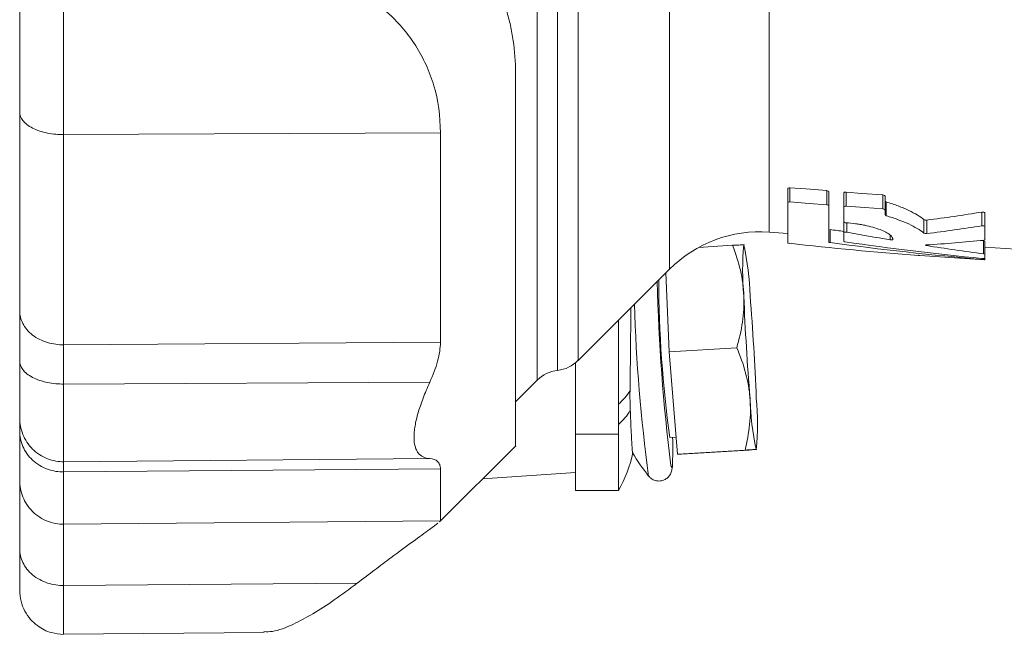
# Model space of a CAD drawing. Header units: millimetres. Extents: x 158 to 728, y 55 to 548.
# Tile 1 of 6: x 162 to 277, y 55 to 127. Entities that reach past the tile are written whole.
import ezdxf

# ---------------------------------------------------------------- set-up
doc = ezdxf.new("R2010")
doc.units = ezdxf.units.MM

msp = doc.modelspace()

# ---------------------------------------------------------------- linework, layer by layer
at = {"color": 8, "linetype": 'Continuous', "lineweight": 0}
for p, q in [((249.91, 220.77), (249.91, 102.09)), ((238.26, 149.43), (238.26, 97.74)), ((222.8, 84.76), (222.8, 147.68)), ((225.19, 85.91), (225.19, 147.88)), ((227.57, 144.73), (227.57, 87.05)), ((167.43, 113.5), (211.48, 113.69)), ((252.34, 105.62), (252.34, 107.27)), ((256.66, 105.29), (256.66, 106.94)), ((258.91, 105.12), (258.91, 106.76)), ((263.23, 104.79), (263.23, 106.43)), ((263.6, 104), (263.6, 105.62)), ((274.77, 102.82), (274.77, 104.43)), ((259, 102.07), (259, 103.16)), ((268, 101.98), (268, 103.55)), ((268.35, 101.92), (268.35, 103.49)), ((257.05, 100.86), (257.05, 102.39)), ((264.06, 101.18), (264.06, 101.73)), ((268.32, 100.5), (268.32, 100.59)), ((274.99, 99.54), (274.99, 101.06)), ((274.99, 98.88), (274.99, 98.98)), ((167.43, 88.9), (211.48, 89.2)), ((167.43, 84.31), (210.23, 84.51)), ((227.29, 78.45), (232.29, 78.45)), ((167.43, 75.22), (210.23, 75.59)), ((167.43, 74.02), (211.48, 74.38)), ((167.43, 67.91), (211.48, 68.29)), ((167.43, 60.74), (201.74, 60.99))]:
    msp.add_line(p, q, dxfattribs=at)
at = {"color": 7, "linetype": 'Continuous', "lineweight": 15}
for p, q in [((252.1, 105.53), (252.1, 107.18)), ((256.9, 105.17), (256.9, 106.81)), ((258.67, 105.03), (258.67, 106.67)), ((263.47, 104.67), (263.47, 106.31)), ((252.1, 100.81), (252.1, 105.53)), ((256.9, 105.17), (256.9, 100.91)), ((258.67, 103.27), (258.67, 105.03)), ((263.47, 104.67), (263.47, 104.09)), ((275.14, 102.72), (275.14, 104.33)), ((258.67, 102.04), (258.67, 103.27)), ((275.14, 102.72), (275.14, 101.2)), ((249.91, 102.09), (252.1, 101.94)), ((258.67, 100.99), (258.67, 102.04)), ((241.67, 100.29), (245.65, 100.54)), ((246.93, 100.6), (246.96, 100.61)), ((246.99, 100.59), (246.96, 100.63)), ((275.14, 99.5), (275.14, 101.02)), ((275.14, 100.33), (293.68, 99.03)), ((267.38, 99.37), (267.45, 99.36)), ((267.53, 99.36), (275.14, 98.83)), ((275.14, 99.5), (275.14, 98.99)), ((275.14, 98.86), (275.14, 98.99)), ((275.14, 98.86), (275.14, 98.83)), ((227.57, 87.05), (238.26, 97.74)), ((238.22, 88.07), (237.85, 97.33)), ((232.29, 91.77), (232.29, 78.45)), ((238.22, 88.07), (246.13, 88.55)), ((239.19, 76.1), (238.22, 88.07)), ((227.29, 86.8), (227.29, 78.45)), ((220.26, 82.22), (222.8, 84.76)), ((227.29, 78.45), (227.29, 71.84)), ((232.29, 78.45), (232.29, 71.84)), ((238.31, 78.04), (239.03, 78.09)), ((211.39, 68.19), (220.29, 77.08)), ((220.31, 77.01), (220.27, 77.06)), ((239.19, 76.1), (247.1, 76.58)), ((239.67, 76.12), (239.19, 76.1)), ((239.67, 76.12), (247.58, 76.59)), ((248.42, 76.64), (248.43, 76.68)), ((216.41, 73.21), (227.29, 73.97)), ((227.29, 71.84), (232.29, 71.84)), ((211.48, 68.29), (211.38, 68.21)), ((167.43, 55.03), (190.86, 55.23)), ((167.43, 55.11), (167.43, 55.11))]:
    msp.add_line(p, q, dxfattribs=at)
at = {"color": 7, "linetype": 'Continuous', "lineweight": 15, "flags": 128}
for points in [[(256.66, 106.94), (254.19, 107.13), (252.34, 107.27)], [(263.23, 106.43), (260.76, 106.62), (258.91, 106.76)], [(252.34, 105.62), (254.59, 105.45), (256.66, 105.29)], [(258.91, 105.12), (261.12, 104.95), (263.23, 104.79)]]:
    msp.add_lwpolyline(points, dxfattribs=at)
at = {"color": 8, "linetype": 'Continuous', "lineweight": 0, "flags": 128}
msp.add_lwpolyline([(238.63, 75.17), (238.61, 74.93), (238.57, 74.61), (238.5, 74.56), (238.42, 74.78)], dxfattribs=at)
at = {"color": 7, "linetype": 'Continuous', "lineweight": 15}
for centre, radius, start, end in [((248.86, 87.13), 15, 86, 135), ((279.41, 97.61), 32.59, 174.7177, 185.2823), ((214.69, 93.66), 33.01, 1.6812, 12.1472), ((450.73, 101.26), 213.95, 181.3243, 187.1108), ((373.61, 96.86), 136.6, 180.1538, 187.9175), ((563.82, 107.77), 317.14, 182.3793, 184.5475), ((-68.44, 69.49), 317.13, 2.3793, 4.5475), ((224.74, 89.88), 4, 276.3752, 315), ((225.63, 81.93), 4, 96.3752, 135), ((280.68, 83.6), 33.01, 181.6813, 192.1471), ((215.96, 79.65), 32.59, 354.7178, 5.2822), ((192.78, 76.64), 45.87, 358.1626, 1.781), ((218.35, 79.69), 16, 330.627, 347.7718), ((255.44, 89.1), 25.03, 210.8551, 218.4219)]:
    msp.add_arc(centre, radius, start, end, dxfattribs=at)
at = {"color": 8, "linetype": 'Continuous', "lineweight": 0}
for centre, radius, start, end in [((419.18, 98.7), 185.07, 181.562, 187.8128), ((227.64, 87.29), 7.09, 310.9598, 327.986), ((227.68, 84.91), 7.04, 310.9192, 328.5264)]:
    msp.add_arc(centre, radius, start, end, dxfattribs=at)
at = {"color": 7, "linetype": 'Continuous', "lineweight": 15}
for centre, major_axis, ratio, start_param, end_param in [((250.56, 161.43), (93.21, 0), 0.633221, 4.90444, 4.975123), ((250.82, 161.43), (95.6, 0), 0.633221, 4.896792, 4.965574), ((306.25, 161.43), (152.76, 0), 0.408268, 4.384463, 4.395665), ((324.55, 161.43), (159.48, 0), 0.408268, 4.288802, 4.323335), ((293.97, 161.43), (154.32, 0), 0.408268, 4.438623, 4.539238), ((306.88, 161.43), (156.5, 0), 0.408268, 4.388326, 4.507187), ((311.64, 161.43), (157.3, 0), 0.408268, 4.369914, 4.476017), ((259.16, 161.43), (96.52, 0), 0.633221, 4.80711, 4.877582), ((324.55, 161.43), (159.48, 0), 0.408268, 4.352047, 4.396376), ((323.92, 161.43), (155.75, 0), 0.408268, 4.390559, 4.392791)]:
    msp.add_ellipse(centre, major_axis=major_axis, ratio=ratio, start_param=start_param, end_param=end_param, dxfattribs=at)
for points, knots in [([(207.41, 143.12), (209.15, 141.95), (210.8, 140.63), (213.07, 138.39), (213.8, 137.6), (214.83, 136.34), (215.16, 135.9), (215.8, 135.01), (216.11, 134.56), (217.58, 132.24), (218.54, 130.21), (219.39, 127.42), (219.54, 126.85), (219.8, 125.67), (219.91, 125.08), (220.17, 123.27), (220.26, 122.03), (220.26, 120.75)], [0, 0, 0, 0, 0.25, 0.25, 0.375, 0.375, 0.4375, 0.4375, 0.5, 0.5, 0.75, 0.75, 0.8125, 0.8125, 0.875, 0.875, 1, 1, 1, 1]), ([(162.29, 116.11), (162.29, 118.06), (162.29, 119.95), (162.29, 123.55), (162.29, 125.26), (162.29, 128.43), (162.29, 129.89), (162.29, 132.53), (162.29, 133.71), (162.29, 134.73)], [0, 0, 0, 0, 0.25, 0.25, 0.5, 0.5, 0.75, 0.75, 1, 1, 1, 1]), ([(211.48, 113.69), (211.48, 115.67), (211.22, 117.5), (210.59, 119.63), (210.45, 120.05), (210.15, 120.87), (209.98, 121.27), (209.44, 122.44), (209.04, 123.18), (208.16, 124.56), (207.67, 125.22), (206.64, 126.45), (206.09, 127.04), (204.34, 128.68), (203.08, 129.63), (201.74, 130.46)], [0, 0, 0, 0, 0.25, 0.25, 0.3125, 0.3125, 0.375, 0.375, 0.5, 0.5, 0.625, 0.625, 0.75, 0.75, 1, 1, 1, 1]), ([(220.26, 120.75), (220.26, 118.38), (220.26, 113.57), (220.26, 106.88), (220.26, 100.59), (220.26, 94.88), (220.26, 89.84), (220.26, 85.64), (220.26, 82.3), (220.26, 79.8), (220.26, 78.1), (220.26, 77.16), (220.26, 77.13), (220.26, 77.11)], [0, 0, 0, 0, 0.091651, 0.185385, 0.280791, 0.377409, 0.47474, 0.572263, 0.663922, 0.754849, 0.844633, 0.932891, 1, 1, 1, 1]), ([(162.29, 116.11), (162.29, 111.71), (162.29, 107.5), (162.29, 99.69), (162.29, 96.08), (162.29, 92.85)], [0, 0, 0, 0, 0.5, 0.5, 1, 1, 1, 1]), ([(211.48, 113.69), (211.48, 109.06), (211.48, 104.63), (211.48, 96.41), (211.48, 92.61), (211.48, 89.2)], [0, 0, 0, 0, 0.5, 0.5, 1, 1, 1, 1]), ([(252.34, 107.27), (252.27, 107.27), (252.21, 107.26), (252.12, 107.23), (252.1, 107.2), (252.1, 107.18)], [0, 0, 0, 0, 0.5, 0.5, 1, 1, 1, 1]), ([(256.9, 106.81), (256.9, 106.84), (256.88, 106.87), (256.79, 106.91), (256.73, 106.93), (256.66, 106.94)], [0, 0, 0, 0, 0.5, 0.5, 1, 1, 1, 1]), ([(258.91, 106.76), (258.84, 106.77), (258.78, 106.76), (258.69, 106.73), (258.67, 106.7), (258.67, 106.67)], [0, 0, 0, 0, 0.5, 0.5, 1, 1, 1, 1]), ([(263.47, 106.31), (263.47, 106.33), (263.45, 106.36), (263.36, 106.41), (263.3, 106.43), (263.23, 106.43)], [0, 0, 0, 0, 0.5, 0.5, 1, 1, 1, 1]), ([(252.1, 105.53), (252.1, 105.56), (252.12, 105.58), (252.21, 105.62), (252.27, 105.63), (252.34, 105.62)], [0, 0, 0, 0, 0.5, 0.5, 1, 1, 1, 1]), ([(256.66, 105.29), (256.73, 105.28), (256.79, 105.27), (256.87, 105.22), (256.9, 105.19), (256.9, 105.17)], [0, 0, 0, 0, 0.5, 0.5, 1, 1, 1, 1]), ([(258.67, 105.03), (258.67, 105.06), (258.69, 105.08), (258.78, 105.12), (258.84, 105.12), (258.91, 105.12)], [0, 0, 0, 0, 0.5, 0.5, 1, 1, 1, 1]), ([(263.23, 104.79), (263.3, 104.78), (263.36, 104.77), (263.45, 104.72), (263.47, 104.69), (263.47, 104.67)], [0, 0, 0, 0, 0.5, 0.5, 1, 1, 1, 1]), ([(268, 103.55), (267.79, 103.73), (267.53, 103.91), (266.95, 104.27), (266.61, 104.45), (265.86, 104.81), (265.45, 104.98), (264.57, 105.32), (264.1, 105.47), (263.6, 105.62)], [0, 0, 0, 0, 0.25, 0.25, 0.5, 0.5, 0.75, 0.75, 1, 1, 1, 1]), ([(263.6, 104), (264.1, 103.86), (264.57, 103.7), (265.45, 103.38), (265.86, 103.21), (266.61, 102.86), (266.94, 102.68), (267.53, 102.33), (267.79, 102.15), (268, 101.98)], [0, 0, 0, 0, 0.25, 0.25, 0.5, 0.5, 0.75, 0.75, 1, 1, 1, 1]), ([(275.14, 104.33), (275.14, 104.36), (275.09, 104.39), (274.98, 104.43), (274.94, 104.43), (274.85, 104.44), (274.81, 104.44), (274.77, 104.43)], [0, 0, 0, 0, 0.5, 0.5, 0.75, 0.75, 1, 1, 1, 1]), ([(258.92, 103.17), (258.85, 103.17), (258.79, 103.19), (258.7, 103.22), (258.67, 103.25), (258.67, 103.27)], [0, 0, 0, 0, 0.5, 0.5, 1, 1, 1, 1]), ([(264.39, 101.21), (264.41, 101.29), (264.38, 101.38), (264.29, 101.52), (264.26, 101.57), (264.16, 101.67), (264.1, 101.72), (263.91, 101.87), (263.75, 101.97), (263.36, 102.18), (263.13, 102.28), (262.63, 102.47), (262.35, 102.56), (261.75, 102.73), (261.43, 102.81), (260.92, 102.92), (260.75, 102.95), (260.39, 103.01), (260.21, 103.04), (259.66, 103.11), (259.29, 103.15), (258.92, 103.17)], [0, 0, 0, 0, 0.125, 0.125, 0.1875, 0.1875, 0.25, 0.25, 0.375, 0.375, 0.5, 0.5, 0.625, 0.625, 0.75, 0.75, 0.8125, 0.8125, 0.875, 0.875, 1, 1, 1, 1]), ([(268.35, 103.49), (268.29, 103.48), (268.21, 103.49), (268.08, 103.51), (268.03, 103.53), (268, 103.55)], [0, 0, 0, 0, 0.5, 0.5, 1, 1, 1, 1]), ([(274.77, 102.82), (274.81, 102.83), (274.85, 102.83), (274.94, 102.83), (274.98, 102.82), (275.09, 102.79), (275.14, 102.75), (275.14, 102.72)], [0, 0, 0, 0, 0.25, 0.25, 0.5, 0.5, 1, 1, 1, 1]), ([(258.67, 102.04), (258.67, 102.06), (258.71, 102.08), (258.84, 102.09), (258.93, 102.09), (259, 102.07)], [0, 0, 0, 0, 0.5, 0.5, 1, 1, 1, 1]), ([(268, 101.98), (268.03, 101.96), (268.08, 101.94), (268.21, 101.92), (268.29, 101.91), (268.35, 101.92)], [0, 0, 0, 0, 0.5, 0.5, 1, 1, 1, 1]), ([(246.96, 100.61), (246.94, 100.61), (246.89, 100.6), (246.76, 100.6), (246.66, 100.59), (246.32, 100.57), (246.01, 100.56), (245.65, 100.54)], [0, 0, 0, 0, 0.25, 0.25, 0.5, 0.5, 1, 1, 1, 1]), ([(245.65, 100.54), (246.02, 99.58), (246.32, 98.6), (246.78, 96.63), (246.92, 95.63), (246.96, 94.61)], [0, 0, 0, 0, 0.5, 0.5, 1, 1, 1, 1]), ([(264.06, 101.18), (264.13, 101.17), (264.22, 101.17), (264.35, 101.18), (264.39, 101.19), (264.39, 101.21)], [0, 0, 0, 0, 0.5, 0.5, 1, 1, 1, 1]), ([(268.28, 100.59), (268.21, 100.58), (268.17, 100.57), (268.18, 100.53), (268.24, 100.51), (268.32, 100.5)], [0, 0, 0, 0, 0.5, 0.5, 1, 1, 1, 1]), ([(267.53, 99.36), (267.53, 99.36), (267.53, 99.36), (267.5, 99.36), (267.45, 99.36), (267.4, 99.37), (267.38, 99.37)], [0, 0, 0, 0, 0.144718, 0.430062, 0.715658, 1, 1, 1, 1]), ([(275.14, 98.99), (275.14, 98.98), (275.1, 98.98), (274.97, 98.98), (274.88, 98.99), (274.81, 98.99)], [0, 0, 0, 0, 0.5, 0.5, 1, 1, 1, 1]), ([(246.96, 94.61), (246.98, 94.1), (246.98, 93.59), (246.92, 92.57), (246.87, 92.06), (246.65, 90.55), (246.42, 89.55), (246.13, 88.55)], [0, 0, 0, 0, 0.25, 0.25, 0.5, 0.5, 1, 1, 1, 1]), ([(162.29, 86.99), (162.29, 88.1), (162.29, 89.15), (162.29, 91.12), (162.29, 92.03), (162.29, 92.85)], [0, 0, 0, 0, 0.5, 0.5, 1, 1, 1, 1]), ([(233.65, 83.53), (233.66, 84.21), (233.68, 85.51), (233.7, 87.61), (233.72, 89.68), (233.74, 91.59), (233.74, 92.73), (233.75, 93.23)], [0, 0, 0, 0, 0.225465, 0.429708, 0.639873, 0.844142, 1, 1, 1, 1]), ([(210.23, 84.51), (210.63, 85.36), (210.94, 86.19), (211.26, 87.37), (211.34, 87.76), (211.45, 88.5), (211.48, 88.86), (211.48, 89.2)], [0, 0, 0, 0, 0.5, 0.5, 0.75, 0.75, 1, 1, 1, 1]), ([(246.13, 88.55), (246.54, 87.6), (246.89, 86.62), (247.42, 84.64), (247.6, 83.64), (247.69, 82.63)], [0, 0, 0, 0, 0.5, 0.5, 1, 1, 1, 1]), ([(162.29, 86.99), (162.29, 86.04), (162.29, 85.14), (162.29, 83.51), (162.29, 82.79), (162.29, 81.6), (162.29, 81.14), (162.29, 80.51), (162.29, 80.34), (162.29, 80.31)], [0, 0, 0, 0, 0.25, 0.25, 0.5, 0.5, 0.75, 0.75, 1, 1, 1, 1]), ([(210.23, 75.59), (209.65, 75.63), (209.19, 75.85), (208.8, 76.37), (208.73, 76.49), (208.61, 76.75), (208.56, 76.89), (208.44, 77.34), (208.4, 77.69), (208.4, 78.28), (208.41, 78.49), (208.45, 78.94), (208.48, 79.17), (208.6, 79.88), (208.72, 80.39), (209.03, 81.48), (209.23, 82.06), (209.68, 83.25), (209.94, 83.87), (210.23, 84.51)], [0, 0, 0, 0, 0.25, 0.25, 0.3125, 0.3125, 0.375, 0.375, 0.5, 0.5, 0.5625, 0.5625, 0.625, 0.625, 0.75, 0.75, 0.875, 0.875, 1, 1, 1, 1]), ([(247.69, 82.63), (247.73, 82.12), (247.74, 81.61), (247.73, 80.59), (247.69, 80.08), (247.53, 78.56), (247.34, 77.57), (247.1, 76.58)], [0, 0, 0, 0, 0.25, 0.25, 0.5, 0.5, 1, 1, 1, 1]), ([(233.68, 81.24), (233.7, 80.93), (233.73, 80.1), (233.78, 78.89), (233.84, 77.74), (233.89, 76.89), (233.93, 76.37), (233.95, 76.3), (233.96, 76.26)], [0, 0, 0, 0, 0.103561, 0.285106, 0.471915, 0.653522, 0.840367, 1, 1, 1, 1]), ([(162.29, 80.31), (162.29, 80.27), (162.29, 80.12), (162.29, 79.61), (162.29, 79.24), (162.29, 78.78)], [0, 0, 0, 0, 0.5, 0.5, 1, 1, 1, 1]), ([(162.29, 73), (162.29, 73.07), (162.29, 73.6), (162.29, 75.54), (162.29, 76.95), (162.29, 78.78)], [0, 0, 0, 0, 0.5, 0.5, 1, 1, 1, 1]), ([(247.1, 76.58), (247.47, 76.6), (247.77, 76.62), (248.23, 76.64), (248.37, 76.65), (248.41, 76.65)], [0, 0, 0, 0, 0.5, 0.5, 1, 1, 1, 1]), ([(248.41, 76.65), (248.42, 76.65), (248.43, 76.65), (248.41, 76.65), (248.41, 76.65)], [0, 0, 0, 0, 0.6660579, 1, 1, 1, 1]), ([(210.23, 75.59), (210.63, 75.57), (210.94, 75.46), (211.26, 75.16), (211.34, 75.03), (211.45, 74.74), (211.48, 74.57), (211.48, 74.38)], [0, 0, 0, 0, 0.5, 0.5, 0.75, 0.75, 1, 1, 1, 1]), ([(235.79, 73.6), (235.87, 73.5), (236.03, 73.3), (236.48, 73.03), (237.05, 72.92), (237.61, 73.04), (238.04, 73.32), (238.3, 73.62), (238.44, 73.9), (238.52, 74.14), (238.57, 74.37), (238.61, 74.62), (238.62, 74.88), (238.63, 75.02)], [0, 0, 0, 0, 0.067976, 0.147903, 0.23377, 0.326828, 0.400066, 0.464026, 0.524114, 0.590306, 0.680846, 0.820882, 1, 1, 1, 1]), ([(211.48, 68.29), (211.48, 68.37), (211.48, 68.92), (211.48, 70.97), (211.48, 72.46), (211.48, 74.38)], [0, 0, 0, 0, 0.5, 0.5, 1, 1, 1, 1]), ([(162.29, 73), (162.29, 72.97), (162.29, 72.77), (162.29, 72.06), (162.29, 71.54), (162.29, 70.18), (162.29, 69.34), (162.29, 67.37), (162.29, 66.25), (162.29, 65)], [0, 0, 0, 0, 0.25, 0.25, 0.5, 0.5, 0.75, 0.75, 1, 1, 1, 1]), ([(211.18, 68.03), (211.17, 68.02), (211.06, 67.92), (210.16, 67.26), (208.38, 65.96), (206.08, 64.26), (203.82, 62.58), (202.44, 61.52), (201.74, 60.99)], [0, 0, 0, 0, 0.012, 0.207674, 0.444732, 0.688561, 0.843821, 1, 1, 1, 1]), ([(162.29, 60.19), (162.29, 60.3), (162.29, 60.5), (162.29, 61.05), (162.29, 61.41), (162.29, 62.26), (162.29, 62.75), (162.29, 63.81), (162.29, 64.39), (162.29, 65)], [0, 0, 0, 0, 0.25, 0.25, 0.5, 0.5, 0.75, 0.75, 1, 1, 1, 1]), ([(162.29, 60.19), (162.32, 59.76), (162.38, 58.91), (162.85, 57.74), (163.52, 56.77), (164.53, 55.83), (165.89, 55.14), (166.95, 55.06), (167.43, 55.02)], [0, 0, 0, 0, 0.154996, 0.305846, 0.448869, 0.581621, 0.811933, 1, 1, 1, 1]), ([(201.74, 60.99), (200.84, 60.32), (199.04, 58.98), (196.55, 57.37), (194.1, 56.07), (192.14, 55.3), (191.17, 55.33), (190.85, 55.34)], [0, 0, 0, 0, 0.2064918, 0.4134968, 0.6197732, 0.8741408, 1, 1, 1, 1])]:
    msp.add_open_spline(points, degree=3, knots=knots, dxfattribs=at)
at = {"color": 8, "linetype": 'Continuous', "lineweight": 0}
for points, knots in [([(167.43, 130.19), (167.43, 129.27), (167.43, 128.21), (167.43, 125.85), (167.43, 124.54), (167.43, 121.7), (167.43, 120.17), (167.43, 116.95), (167.43, 115.25), (167.43, 113.5)], [0, 0, 0, 0, 0.25, 0.25, 0.5, 0.5, 0.75, 0.75, 1, 1, 1, 1]), ([(162.29, 116.11), (162.29, 115.8), (162.4, 115.46), (162.78, 114.98), (162.94, 114.82), (163.32, 114.52), (163.55, 114.38), (164.05, 114.13), (164.33, 114.01), (164.92, 113.82), (165.23, 113.74), (166.18, 113.55), (166.83, 113.49), (167.43, 113.5)], [0, 0, 0, 0, 0.25, 0.25, 0.375, 0.375, 0.5, 0.5, 0.625, 0.625, 0.75, 0.75, 1, 1, 1, 1]), ([(167.43, 113.5), (167.43, 108.85), (167.43, 104.4), (167.43, 96.14), (167.43, 92.32), (167.43, 88.9)], [0, 0, 0, 0, 0.5, 0.5, 1, 1, 1, 1]), ([(162.29, 92.85), (162.29, 92.38), (162.4, 91.88), (162.78, 91.15), (162.94, 90.91), (163.32, 90.45), (163.55, 90.24), (164.05, 89.85), (164.33, 89.68), (164.92, 89.39), (165.23, 89.27), (166.18, 88.98), (166.83, 88.9), (167.43, 88.9)], [0, 0, 0, 0, 0.25, 0.25, 0.375, 0.375, 0.5, 0.5, 0.625, 0.625, 0.75, 0.75, 1, 1, 1, 1]), ([(167.43, 88.9), (167.43, 88.26), (167.43, 87.55), (167.43, 86), (167.43, 85.18), (167.43, 84.31)], [0, 0, 0, 0, 0.5, 0.5, 1, 1, 1, 1]), ([(162.29, 86.99), (162.29, 86.67), (162.4, 86.33), (162.78, 85.83), (162.94, 85.67), (163.32, 85.36), (163.55, 85.22), (164.05, 84.96), (164.33, 84.84), (164.92, 84.64), (165.23, 84.56), (166.18, 84.36), (166.83, 84.31), (167.43, 84.31)], [0, 0, 0, 0, 0.25, 0.25, 0.375, 0.375, 0.5, 0.5, 0.625, 0.625, 0.75, 0.75, 1, 1, 1, 1]), ([(167.43, 84.31), (167.43, 83.02), (167.43, 81.79), (167.43, 79.57), (167.43, 78.59), (167.43, 76.98), (167.43, 76.35), (167.43, 75.5), (167.43, 75.27), (167.43, 75.22)], [0, 0, 0, 0, 0.25, 0.25, 0.5, 0.5, 0.75, 0.75, 1, 1, 1, 1]), ([(162.29, 80.31), (162.29, 79.71), (162.4, 79.05), (162.78, 78.11), (162.94, 77.8), (163.32, 77.22), (163.55, 76.94), (164.05, 76.45), (164.33, 76.22), (164.92, 75.84), (165.23, 75.69), (166.18, 75.32), (166.83, 75.21), (167.43, 75.22)], [0, 0, 0, 0, 0.25, 0.25, 0.375, 0.375, 0.5, 0.5, 0.625, 0.625, 0.75, 0.75, 1, 1, 1, 1]), ([(162.29, 78.78), (162.29, 78.21), (162.4, 77.61), (162.78, 76.72), (162.94, 76.44), (163.32, 75.89), (163.55, 75.63), (164.05, 75.17), (164.33, 74.96), (164.92, 74.6), (165.23, 74.46), (166.18, 74.11), (166.83, 74.02), (167.43, 74.02)], [0, 0, 0, 0, 0.25, 0.25, 0.375, 0.375, 0.5, 0.5, 0.625, 0.625, 0.75, 0.75, 1, 1, 1, 1]), ([(167.43, 74.02), (167.43, 74.38), (167.43, 74.67), (167.43, 75.07), (167.43, 75.19), (167.43, 75.22)], [0, 0, 0, 0, 0.5, 0.5, 1, 1, 1, 1]), ([(167.43, 67.91), (167.43, 67.99), (167.43, 68.54), (167.43, 70.59), (167.43, 72.09), (167.43, 74.02)], [0, 0, 0, 0, 0.5, 0.5, 1, 1, 1, 1]), ([(162.29, 73), (162.29, 72.4), (162.4, 71.75), (162.78, 70.8), (162.94, 70.49), (163.32, 69.91), (163.55, 69.63), (164.05, 69.14), (164.33, 68.91), (164.92, 68.53), (165.23, 68.38), (166.18, 68.01), (166.83, 67.9), (167.43, 67.91)], [0, 0, 0, 0, 0.25, 0.25, 0.375, 0.375, 0.5, 0.5, 0.625, 0.625, 0.75, 0.75, 1, 1, 1, 1]), ([(167.43, 60.74), (167.43, 61.86), (167.43, 62.87), (167.43, 64.63), (167.43, 65.38), (167.43, 66.6), (167.43, 67.07), (167.43, 67.71), (167.43, 67.88), (167.43, 67.91)], [0, 0, 0, 0, 0.25, 0.25, 0.5, 0.5, 0.75, 0.75, 1, 1, 1, 1]), ([(162.29, 65), (162.29, 64.5), (162.4, 63.95), (162.78, 63.16), (162.94, 62.9), (163.32, 62.41), (163.55, 62.18), (164.05, 61.77), (164.33, 61.58), (164.92, 61.26), (165.23, 61.13), (166.18, 60.82), (166.83, 60.74), (167.43, 60.74)], [0, 0, 0, 0, 0.25, 0.25, 0.375, 0.375, 0.5, 0.5, 0.625, 0.625, 0.75, 0.75, 1, 1, 1, 1]), ([(167.43, 60.74), (167.43, 60.04), (167.43, 58.6), (167.43, 56.92), (167.43, 55.7), (167.43, 55.06), (167.43, 55.1), (167.43, 55.11)], [0, 0, 0, 0, 0.202393, 0.418176, 0.646927, 0.887732, 1, 1, 1, 1])]:
    msp.add_open_spline(points, degree=3, knots=knots, dxfattribs=at)
at = {"color": 7, "linetype": 'Continuous', "lineweight": 15}
for points in [[(263.6, 105.62), (263.52, 105.64), (263.47, 105.68), (263.47, 105.72)], [(263.47, 104.09), (263.47, 104.06), (263.52, 104.02), (263.6, 104)], [(252.25, 100.77), (252.16, 100.78), (252.1, 100.8), (252.1, 100.81)], [(256.9, 100.91), (256.9, 100.89), (256.96, 100.87), (257.05, 100.86)], [(258.82, 100.94), (258.73, 100.95), (258.67, 100.97), (258.67, 100.99)], [(275.14, 101.02), (275.14, 101.03), (275.08, 101.05), (274.99, 101.06)], [(275.14, 101.2), (275.14, 101.17), (275.1, 101.15), (275.03, 101.15)], [(274.99, 99.54), (275.08, 99.53), (275.14, 99.51), (275.14, 99.5)], [(274.99, 98.88), (275.08, 98.87), (275.14, 98.86), (275.14, 98.86)], [(233.68, 81.24), (233.65, 81.96), (233.64, 82.73), (233.65, 83.53)], [(248.22, 76.64), (248.07, 76.63), (247.85, 76.61), (247.58, 76.59)]]:
    msp.add_open_spline(points, degree=3, dxfattribs=at)

doc.saveas('drawing.dxf')
